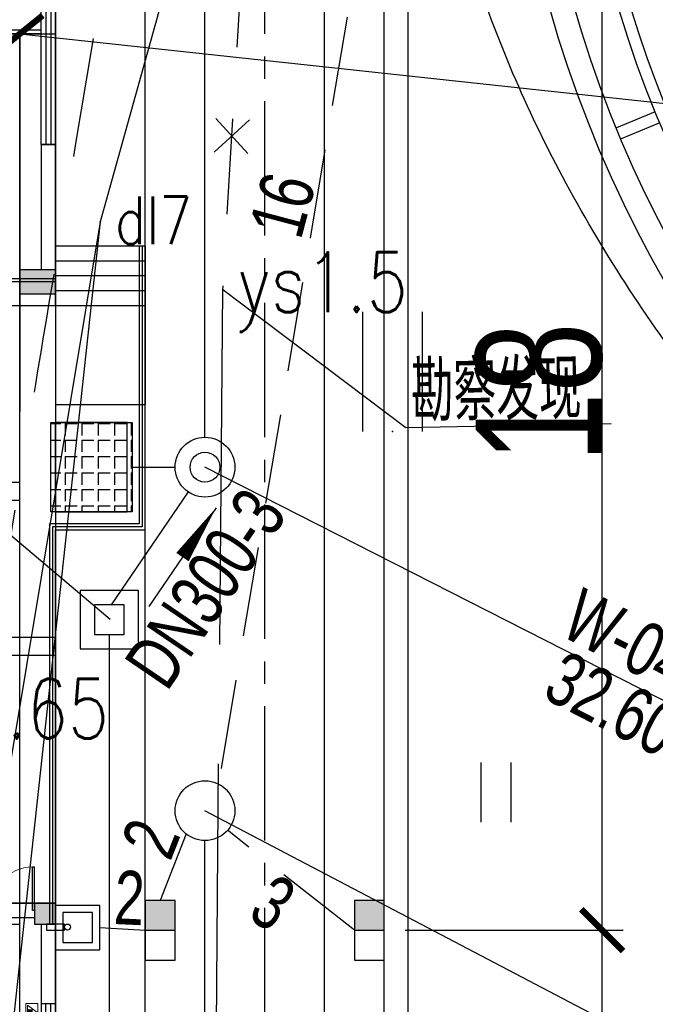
# Model space of a CAD drawing. Header units: millimetres. Extents: x 1371 to 38096, y 232 to 174236.
# Tile 45 of 84: x 19117 to 19128, y 87043 to 87059. Entities that reach past the tile are written whole.
import ezdxf

# ---------------------------------------------------------------- set-up
doc = ezdxf.new("R2010")
doc.units = ezdxf.units.MM
doc.header["$LTSCALE"] = 10
for name, pattern in [('CENTER2', [1.125, 0.75, -0.125, 0.125, -0.125]), ('CONTINOUS', [0]), ('DASHED', [0.75, 0.5, -0.25]), ('X23', [18, 6, -2, 6, -1.199999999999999, 1.6, -1.199999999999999]), ('X6', [2, 1, -1])]:
    doc.linetypes.add(name, pattern=pattern)
for name, color, linetype in [('0.18', 7, 'Continuous'), ('00辅助-不打印', 241, 'Continuous'), ('0提标-单体内线', 31, 'Continuous'), ('0提标-坐标', 3, 'Continuous'), ('0提标-尺寸标注-平面 定位图', 3, 'Continuous'), ('0提标-管-工艺管', 1, '工艺管'), ('0提标-管-放空管', 3, '放空管'), ('0提标-管-污水插旗', 3, 'Continuous'), ('0提标-管-污水管', 4, '厂区污水管'), ('0提标-管-污水管标注', 2, 'CONTINOUS'), ('0提标-管-给水管', 2, '厂区给水管'), ('0提标-管-雨水插旗', 2, 'Continuous'), ('0提标-管-雨水管', 4, '厂区雨水管'), ('0提标-管-雨水连管', 3, 'DASHED'), ('0提标-道路', 2, 'Continuous'), ('0提标-道路中心线', 5, 'Continuous'), ('0提标-雨水口', 7, 'Continuous'), ('DLSS', 30, 'Continuous'), ('dx', 8, 'Continuous'), ('GCD', 8, 'Continuous'), ('KZD', 1, 'Continuous'), ('LOCKUP', 7, 'Continuous'), ('LVTRY', 21, 'Continuous'), ('ZBTZ', 8, 'Continuous'), ('上部建筑', 7, 'Continuous'), ('电力', 180, 'Continuous'), ('雨水', 180, 'Continuous')]:
    doc.layers.add(name, color=color, linetype=linetype)
doc.layers.add('系统图－设备', color=7, linetype='Continuous', lineweight=13)
doc.styles.add('gx', font='txt', dxfattribs={"width": 0.75})
doc.styles.add('HZ', font='rs.shx', dxfattribs={"width": 0.8, "bigfont": 'hztxt.shx'})
doc.styles.add('SMEDI', font='smsim1.shx', dxfattribs={"width": 0.75, "bigfont": 'smfs.shx'})
doc.styles.add('SMEDI1', font='smsim.shx', dxfattribs={"width": 0.75, "bigfont": 'smfs.shx'})
doc.styles.add('songti', font='txt', dxfattribs={"width": 0.75})
doc.styles.add('宋体', font='smsim1.shx', dxfattribs={"bigfont": 'smfs.shx'})
doc.linetypes.add('厂区污水管', pattern='A,4,-0.4,["WS",songti,S=0.4,R=0,X=-0.2,Y=-0.2],-0.4', length=4.8)
doc.linetypes.add('厂区给水管', pattern='A,4,-0.4,["GS",songti,S=0.4,R=0,X=-0.2,Y=-0.2],-0.4', length=4.8)
doc.linetypes.add('厂区雨水管', pattern='A,4,-0.5,["YS",songti,S=0.4,R=0,X=-0.2,Y=-0.2],-0.7', length=5.2)
doc.linetypes.add('工艺管', pattern='A,4,-0.5,["W",songti,S=0.4,R=0,X=-0.2,Y=-0.2],-0.7', length=5.2)
doc.linetypes.add('放空管', pattern='A,0.8,-0.15,["FK",gx,S=0.1,R=0,X=-0.1,Y=-0.05],-0.1', length=1.05)
doc.dimstyles.new('1-700', dxfattribs={"dimscale": 0.7, "dimtxt": 3, "dimasz": 1, "dimexe": 0.5, "dimexo": 0.5, "dimgap": 0, "dimtad": 1, "dimdsep": 46, "dimtxsty": 'SMEDI', "dimblk1": 'ARCHTICK', "dimblk2": 'ARCHTICK', "dimsah": 1, "dimcen": 0, "dimclrd": 7, "dimclre": 7, "dimclrt": 3, "dimazin": 0, "dimtfac": 1, "dimtix": 1, "dimtmove": 2, "dimatfit": 3, "dimldrblk": 'ARCHTICK', "dimfxl": 0, "dimtolj": 1, "dimtzin": 0, "dimarcsym": 0})

# ---------------------------------------------------------------- blocks, each defined once
blk = doc.blocks.new('*U325')
at = {"layer": 'DLSS', "color": 8, "linetype": 'X6', "ltscale": 0.2, "flags": 128}
blk.add_lwpolyline([(19128.901, 86983.109, -0.0060076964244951), (19126.48173902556, 86983.88815086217, -0.0095959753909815), (19124.983, 86984.423, -0.0037721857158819), (19120.9144065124, 86985.99878390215, -0.0235094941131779), (19120.276, 86986.287, -0.0582437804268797), (19118.92156606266, 86987.18884642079, -0.0321175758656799), (19116.804, 86989.234, -0.0045114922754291), (19116.0439602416, 86990.08404408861, -0.0035329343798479), (19115.091, 86991.185, -0.0163191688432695), (19113.47308722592, 86993.21143858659, -0.0177274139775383), (19112.114, 86995.17399999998, -0.0721618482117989), (19111.05814796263, 86997.49979589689, -0.0436386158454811), (19110.243, 87001.63, -0.0158526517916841), (19109.99826999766, 87004.84674178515, -0.0456436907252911), (19110.051, 87005.968, -0.0043644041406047), (19110.64180693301, 87009.95959866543, -0.0014957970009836), (19112.502, 87021.585, -6.09135781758e-05), (19116.8898542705, 87048.47040330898, -0.0003605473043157), (19117.635, 87053.01199999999, -0.0007622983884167), (19118.14099731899, 87056.05324569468, 0.0001413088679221), (19120.891, 87072.45599999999, 0.0044629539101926), (19121.6660487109, 87077.3551093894, 0.0020080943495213), (19123.24749999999, 87088.2645), (19123.24749999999, 87088.2645), (19123.24749999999, 87088.2645), (19123.24749999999, 87088.2645)], format="xyb", dxfattribs=at)
at = {"layer": 'dx', "linetype": 'Continuous', "flags": 128}
for points in [[(19123.100603, 87054.223579), (19123.100603, 87052.223579)], [(19124.100603, 87054.223579), (19124.100603, 87052.223579)]]:
    blk.add_lwpolyline(points, dxfattribs=at)
at = {"layer": 'dx', "ltscale": 0.3}
blk.add_point((19123.600603, 87052.223579), dxfattribs=at)
at = {"layer": 'ZBTZ', "color": 8, "ltscale": 0.3}
for p, q in [((19125.08769299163, 87045.685), (19125.08769299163, 87046.685)), ((19125.58769299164, 87045.685), (19125.58769299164, 87046.685))]:
    blk.add_line(p, q, dxfattribs=at)
at = {"layer": 'ZBTZ', "color": 8, "linetype": 'Continuous', "ltscale": 0.3, "flags": 128}
blk.add_lwpolyline([(19137.06, 87045.374, -0.0232669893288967), (19134.65726859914, 87046.80165503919, -0.0444030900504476), (19133.509, 87047.714, -0.0181486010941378), (19130.82422604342, 87050.45874837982, -0.0209683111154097), (19128.693, 87053.009, -0.0406901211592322), (19126.44837368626, 87056.48895803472, -0.044023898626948), (19124.945, 87060.01, -0.0675883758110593), (19124.22420280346, 87063.95821344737, -0.0653023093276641), (19124.576, 87068.096, -0.0281221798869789), (19125.33928069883, 87070.83829298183, -0.024405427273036), (19126.545, 87073.888, -0.03835630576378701), (19127.71927053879, 87076.0274466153, -0.0180177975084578), (19130.712, 87080.267, -0.1015404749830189), (19133.91956123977, 87083.06721205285, -0.0689393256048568), (19139.717, 87085.36699999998)], format="xyb", dxfattribs=at)
at = {"layer": '电力', "color": 8, "linetype": 'Continuous', "ltscale": 0.3}
blk.add_point((19118.711, 87055.73199999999, 32.606), dxfattribs=at)
at = {"layer": '雨水', "color": 8, "linetype": 'Continuous', "elevation": 32.727, "flags": 128}
blk.add_lwpolyline([(19120.764, 87054.597), (19123.82890692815, 87052.28714709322), (19127.26383974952, 87052.3542336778)], dxfattribs=at)
at = {"layer": '雨水', "color": 8, "linetype": 'Continuous', "ltscale": 0.3}
blk.add_point((19120.764, 87054.597, 32.727), dxfattribs=at)
at = {"layer": 'GCD', "linetype": 'Continuous', "ltscale": 0.3, "style": 'HZ', "width": 0.8}
blk.add_text('32.65', height=1, dxfattribs=at).set_placement((19115.77471428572, 87047.084))
at = {"layer": '电力', "color": 8, "linetype": 'Continuous', "ltscale": 0.3, "style": 'HZ', "width": 0.8}
blk.add_text('dl7', height=0.8, dxfattribs=at).set_placement((19118.961, 87055.35699999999, 32.606))
at = {"layer": '雨水', "color": 8, "linetype": 'Continuous', "ltscale": 0.3, "style": 'HZ', "width": 0.8}
blk.add_text('ys1.5', height=1, dxfattribs=at).set_placement((19121.014, 87054.222, 32.727))
at = {"layer": '雨水', "color": 8, "linetype": 'Continuous', "ltscale": 0.3, "style": '宋体', "width": 0.75}
blk.add_text('勘察发现', height=1, rotation=1.012733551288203, dxfattribs=at).set_placement((19123.92174295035, 87052.38476081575, -0.0810000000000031))
blk = doc.blocks.new('_ARCHTICK')
at = {"color": 0, "linetype": 'ByBlock', "const_width": 0.15}
blk.add_lwpolyline([(-0.5, -0.5), (0.5, 0.5)], dxfattribs=at)
blk = doc.blocks.new('*D322')
at = {"layer": '0提标-尺寸标注-平面 定位图', "color": 7, "lineweight": -2}
for p, q in [((19123.81592477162, 87061.87551047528), (19127.46237002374, 87061.87551047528)), ((19127.11237002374, 87043.87551047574), (19127.11237002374, 87061.87551047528)), ((19123.81592477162, 87043.87551047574), (19127.46237002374, 87043.87551047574))]:
    blk.add_line(p, q, dxfattribs=at)
at = {"layer": 'Defpoints', "color": 0}
for p in [(19123.46592477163, 87061.87551047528), (19127.11237002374, 87061.87551047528), (19123.46592477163, 87043.87551047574)]:
    blk.add_point(p, dxfattribs=at)
at = {"layer": '0提标-尺寸标注-平面 定位图', "color": 7, "lineweight": -2, "xscale": 0.7, "yscale": 0.7, "zscale": 0.7}
for p, rotation in [((19127.11237002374, 87061.87551047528), 90), ((19127.11237002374, 87043.87551047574), 270)]:
    blk.add_blockref('_ARCHTICK', p, dxfattribs=dict(at, rotation=rotation))
at = {"layer": '0提标-尺寸标注-平面 定位图', "color": 3, "insert": (19126.06237002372, 87052.87551047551), "char_height": 2.1, "attachment_point": 5, "rotation": 90, "style": 'SMEDI'}
blk.add_mtext('\\A1;18', dxfattribs=at)
blk = doc.blocks.new('A$C368A5939')
at = {"layer": '00辅助-不打印'}
blk.add_lwpolyline([(0.001458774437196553, 16150.00000928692), (16550.00145877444, 16150.00000928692), (16550.00145877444, 150.000009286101), (0.001458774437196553, 150.000009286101)], close=True, dxfattribs=at)
at = {"layer": 'LVTRY'}
blk.add_lwpolyline([(446.7731677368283, 16300.00000928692), (346.7731677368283, 16300.00000928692), (346.7731677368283, 16000.00000928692), (446.7731677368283, 16000.00000928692)], close=True, dxfattribs=at)
blk.add_circle((396.7731677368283, 16350.00000928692), 50, dxfattribs=at)
blk = doc.blocks.new('A$C4B842C2A')
at = {"layer": '00辅助-不打印'}
blk.add_lwpolyline([(0.001027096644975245, 16250.00113034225), (52850.00102709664, 16250.00113034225), (52850.00102709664, 250.0018932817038), (0.001027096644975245, 250.0018932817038)], close=True, dxfattribs=at)
blk = doc.blocks.new('*D174')
at = {"layer": '0提标-尺寸标注-平面 定位图', "color": 7, "lineweight": -2}
for p, q in [((19123.81592477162, 87043.87551047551), (19127.46237002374, 87043.87551047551)), ((19127.11237002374, 87026.37551047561), (19127.11237002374, 87043.87551047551)), ((19123.81592477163, 87026.37551047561), (19127.46237002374, 87026.37551047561))]:
    blk.add_line(p, q, dxfattribs=at)
at = {"layer": 'Defpoints', "color": 0}
for p in [(19123.46592477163, 87043.87551047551), (19127.11237002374, 87043.87551047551), (19123.46592477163, 87026.37551047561)]:
    blk.add_point(p, dxfattribs=at)
at = {"layer": '0提标-尺寸标注-平面 定位图', "color": 7, "lineweight": -2, "xscale": 0.7, "yscale": 0.7, "zscale": 0.7}
for p, rotation in [((19127.11237002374, 87043.87551047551), 90), ((19127.11237002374, 87026.37551047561), 270)]:
    blk.add_blockref('_ARCHTICK', p, dxfattribs=dict(at, rotation=rotation))
at = {"layer": '0提标-尺寸标注-平面 定位图', "color": 3, "insert": (19126.06237002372, 87035.12551047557), "char_height": 2.1, "attachment_point": 5, "rotation": 90, "style": 'SMEDI'}
blk.add_mtext('\\A1;17.5', dxfattribs=at)
blk = doc.blocks.new('A$C376B11A7')
at = {"layer": '0提标-雨水口', "linetype": 'Continuous'}
blk.add_hatch(color=256, dxfattribs=at).paths.add_polyline_path([(-0.2499999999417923, 0.5), (-0.2499999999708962, 0), (0.2500000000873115, 4.656612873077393e-10), (0.2500000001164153, 0.5)])
blk.add_line((-0.25, 0), (0.2500000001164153, 4.656612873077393e-10), dxfattribs=at)
blk.add_lwpolyline([(-0.25, -0.4999999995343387), (0.2500000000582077, -0.4999999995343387), (0.2500000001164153, 0.5), (-0.2499999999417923, 0.5)], close=True, dxfattribs=at)
blk = doc.blocks.new('zhuzikuai')
at = {"layer": '上部建筑'}
blk.add_hatch(color=256, dxfattribs=at).paths.add_polyline_path([(1255104.092984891, 196020.7510666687), (1255454.092984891, 196020.7510666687), (1255454.092984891, 196370.7510666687), (1255104.092984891, 196370.7510666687)])
blk.add_lwpolyline([(1255104.092984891, 196020.7510666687), (1255454.092984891, 196020.7510666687), (1255454.092984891, 196370.7510666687), (1255104.092984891, 196370.7510666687)], close=True, dxfattribs=at)
blk = doc.blocks.new('A$C2FD411B5')
at = {"layer": '0提标-单体内线'}
h = blk.add_hatch(dxfattribs=at)
h.set_pattern_fill('ANGLE', color=256)
h.set_pattern_definition([(2.197154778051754e-15, (-1294.15409298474, -180.2707510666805), (0, 0.275), [0.2, -0.075]), (90, (-1294.15409298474, -180.2707510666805), (-0.275, 1.683889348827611e-17), [0.2, -0.075])])
h.paths.add_polyline_path([(-47.10000000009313, 17.27999999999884), (-45.60000000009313, 17.27999999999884), (-45.60000000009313, 15.9199999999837), (-47.10000000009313, 15.9199999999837)])
for p, q in [((-50.04999999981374, 17.5), (-47.39999999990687, 17.5)), ((-50.04999999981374, 17.5), (-50.04999999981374, 16)), ((-49.79999999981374, 17.5), (-49.79999999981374, 16)), ((-49.54999999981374, 17.5), (-49.54999999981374, 16)), ((-49.54999999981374, 17.5), (-49.54999999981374, 16)), ((-49.29999999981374, 17.5), (-49.29999999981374, 16)), ((-49.04999999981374, 17.5), (-49.04999999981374, 16)), ((-49.04999999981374, 17.5), (-49.04999999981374, 16)), ((-45.29999999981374, 17.5), (-47.39999999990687, 17.5)), ((-47.39999999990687, 16), (-47.39999999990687, 17.5)), ((-45.29999999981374, 16), (-45.29999999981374, 17.5)), ((-50.04999999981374, 17.44999999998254), (-45.35000000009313, 17.44999999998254)), ((-50.04999999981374, 17.39999999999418), (-45.39999999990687, 17.39999999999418)), ((-45.39999999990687, 17.39999999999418), (-45.39999999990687, 15.89999999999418)), ((-45.35000000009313, 17.44999999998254), (-45.35000000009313, 15.94999999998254)), ((-45.60000000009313, 17.19999999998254), (-47.10000000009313, 17.19999999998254)), ((-47.10000000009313, 17.19999999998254), (-47.10000000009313, 16)), ((-45.60000000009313, 16), (-45.60000000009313, 17.19999999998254)), ((-49.04999999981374, 16), (-54.10000000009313, 16)), ((-53.60000000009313, 0), (-53.60000000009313, 16)), ((-49.45000000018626, 16), (-49.45000000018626, 10.69999999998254)), ((-49.04999999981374, 16), (-49.04999999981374, 10.69999999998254)), ((-49.04999999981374, 16), (-47.39999999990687, 16)), ((-45.60000000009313, 16), (-47.10000000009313, 16)), ((-1.600000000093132, 16), (-45.29999999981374, 16)), ((-43.5, 16), (-43.5, 10.69999999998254)), ((-43.20000000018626, 16), (-43.20000000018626, 10.69999999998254)), ((-45.39999999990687, 15.89999999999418), (-38.70000000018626, 15.89999999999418)), ((-45.35000000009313, 15.94999999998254), (-38.70000000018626, 15.94999999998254)), ((-20.79999999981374, 15.39999999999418), (-53.60000000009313, 15.39999999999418)), ((-46.10000000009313, 5.649999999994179), (-46.10000000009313, 15.39999999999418)), ((-45.79999999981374, 5.649999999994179), (-45.79999999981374, 15.39999999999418)), ((-39.04999999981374, 10.69999999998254), (-39.04999999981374, 15.39999999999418)), ((-38.70000000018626, 14.09999999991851), (-38.70000000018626, 15.39999999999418))]:
    blk.add_line(p, q, dxfattribs=at)
blk.add_lwpolyline([(-47.10000000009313, 17.27999999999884), (-45.60000000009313, 17.27999999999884), (-45.60000000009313, 15.9199999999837), (-47.10000000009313, 15.9199999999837)], close=True, dxfattribs=at)
blk.add_lwpolyline([(-49.04999999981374, 15.94999999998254), (-49.04999999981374, 15.89999999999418)], dxfattribs=at)
at = {"layer": 'KZD'}
blk.add_lwpolyline([(-54.10000000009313, 16), (0, 16), (0, 0), (-54.10000000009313, 0)], close=True, dxfattribs=at)
at = {"layer": '0提标-单体内线', "xscale": 0.001, "yscale": 0.001, "zscale": 0.001}
blk.add_blockref('zhuzikuai', (-1294.15409298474, -180.3707510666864), dxfattribs=at)
blk = doc.blocks.new('$TCHSYS$WIN2D')
for p, q in [((-0.5, 0.5), (0.5, 0.5)), ((-0.5, 0.5), (-0.4999999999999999, -0.5)), ((0.5, 0.5), (0.4999999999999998, -0.5)), ((0.5, 0.1666666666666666), (-0.5, 0.1666666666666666)), ((0.5, -0.1666666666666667), (-0.5, -0.1666666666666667)), ((-0.4999999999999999, -0.5), (0.5, -0.5))]:
    blk.add_line(p, q)
blk = doc.blocks.new('A$C586E4C5F')
at = {"layer": '0提标-单体内线'}
blk.add_hatch(color=256, dxfattribs=at).paths.add_polyline_path([(1.800000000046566, 17.89999923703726), (2.199999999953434, 17.89999923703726), (2.199999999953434, 18.49999923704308), (1.800000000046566, 18.49999923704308)])
for p, q in [((-2.649999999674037, 18.49999923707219), (4.168666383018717, 18.49999923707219)), ((1.800000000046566, 18.49999923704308), (-0.3000000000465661, 18.49999923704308)), ((-0.3000000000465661, 18.49999923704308), (-0.3000000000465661, 18.2599992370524)), ((2.199999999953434, 18.49999923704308), (1.800000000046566, 18.49999923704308)), ((1.800000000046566, 18.49999923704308), (1.800000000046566, 17.89999923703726)), ((2.199999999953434, 18.49999923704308), (4.168666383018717, 18.49999923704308)), ((2.199999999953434, 17.89999923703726), (2.199999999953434, 18.49999923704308)), ((-2.21999999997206, 17.6799992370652), (-2.21999999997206, 18.2599992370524)), ((-2.150000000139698, 18.2599992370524), (-2.150000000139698, 2.739999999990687)), ((-0.3000000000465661, 18.2599992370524), (1.800000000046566, 18.2599992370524)), ((-2.150000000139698, 17.89999923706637), (-2.150000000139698, 17.74999923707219)), ((-2.150000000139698, 17.89999923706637), (4.168666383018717, 17.89999923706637))]:
    blk.add_line(p, q, dxfattribs=at)
at = {"layer": '0提标-单体内线', "xscale": 2.4, "yscale": 0.24, "zscale": -2.4, "rotation": 180}
blk.add_blockref('$TCHSYS$WIN2D', (-1.500000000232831, 18.37999923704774), dxfattribs=at)
blk = doc.blocks.new('$DorLib2D$00000002')
for p, q in [((-0.5, -5.684341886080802e-17), (-0.5000000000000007, 0.4875)), ((-0.4750000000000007, 0.4875), (-0.5000000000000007, 0.4875)), ((-0.475, -2.842170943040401e-17), (-0.4750000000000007, 0.4875)), ((0.475, -2.842170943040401e-17), (0.4750000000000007, 0.4875)), ((0.4750000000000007, 0.4875), (0.5000000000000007, 0.4875)), ((0.5, -5.684341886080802e-17), (0.5000000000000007, 0.4875)), ((-0.5, -5.684341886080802e-17), (-0.475, -2.842170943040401e-17)), ((0.5, -5.684341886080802e-17), (0.475, -2.842170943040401e-17))]:
    blk.add_line(p, q)
at = {"lineweight": 13}
for centre, start, end in [((-0.4875, -4.263256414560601e-17), 0, 88.53071641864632), ((0.4875, -4.263256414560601e-17), 91.4692835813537, 180)]:
    blk.add_arc(centre, 0.4875, start, end, dxfattribs=at)
blk = doc.blocks.new('ganfen')
at = {"layer": '0.18'}
h = blk.add_hatch(dxfattribs=at)
h.set_pattern_fill('ANSI31', color=256, scale=5, style=0)
h.set_pattern_definition([(45, (-478340.688748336, -37289.66376952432), (-11.22532015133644, 11.22532015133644), [])])
h.paths.add_polyline_path([(108.270974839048, 108.4065564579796), (108.270974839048, 38.13194530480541), (187.3182574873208, 38.13194530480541), (187.3182574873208, 108.4065564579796)])
h = blk.add_hatch(dxfattribs=at)
h.set_pattern_fill('ANSI31', color=256, scale=5, style=0)
h.set_pattern_definition([(135, (478876.2779806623, -37289.66376952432), (11.22532015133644, 11.22532015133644), [])])
h.paths.add_polyline_path([(348.2709748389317, 108.4065564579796), (348.2709748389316, 38.13194530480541), (427.3182574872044, 38.13194530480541), (427.3182574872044, 108.4065564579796)])
at = {"layer": '系统图－设备'}
for p, q in [((27.79461616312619, 25.42473062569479), (147.7946161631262, 185.4247306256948)), ((147.7946161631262, 185.4247306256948), (267.7946161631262, 25.42473062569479)), ((267.7946161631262, 25.42473062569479), (387.7946161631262, 185.4247306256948)), ((387.7946161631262, 185.4247306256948), (507.7946161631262, 25.42473062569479)), ((27.79461616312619, 25.42473062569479), (507.7946161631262, 25.42473062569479))]:
    blk.add_line(p, q, dxfattribs=at)
for points in [[(0, 201.4247306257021), (535.5892323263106, 201.4247306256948), (535.5892323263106, -7.275957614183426e-12), (0, 0)], [(108.270974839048, 108.4065564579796), (187.3182574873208, 108.4065564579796), (187.3182574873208, 38.13194530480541), (108.270974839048, 38.13194530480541)], [(427.3182574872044, 108.4065564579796), (348.2709748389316, 108.4065564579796), (348.2709748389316, 38.13194530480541), (427.3182574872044, 38.13194530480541)]]:
    blk.add_lwpolyline(points, close=True, dxfattribs=at)
blk = doc.blocks.new('A$C60B57915')
at = {"layer": '0提标-单体内线'}
blk.add_hatch(color=256, dxfattribs=at).paths.add_polyline_path([(-13.67500000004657, 17.65000000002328), (-13.32499999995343, 17.65000000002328), (-13.32499999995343, 18), (-13.67500000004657, 18)])
for p, q in [((-13.32499999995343, 18), (-13.67500000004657, 18)), ((-13.67500000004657, 18), (-13.67500000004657, 17.65000000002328)), ((-13.32499999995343, 17.65000000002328), (-13.32499999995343, 18)), ((-12.00000000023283, 18), (-13.32499999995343, 18)), ((-12.00000000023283, 17.76000000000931), (-12.00000000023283, 18)), ((-13.67500000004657, 17.65000000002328), (-13.32499999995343, 17.65000000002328)), ((-13.67500000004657, 17.65000000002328), (-13.67500000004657, 16.15000000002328)), ((-13.43499999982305, 17.65000000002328), (-13.43499999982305, 16.15000000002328)), ((-13.32499999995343, 17.76000000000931), (-12.00000000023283, 17.76000000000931))]:
    blk.add_line(p, q, dxfattribs=at)
at = {"layer": 'KZD'}
blk.add_lwpolyline([(-13.67500000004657, 18), (2.875000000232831, 18), (2.875000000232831, 2), (-13.67500000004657, 2)], close=True, dxfattribs=at)
at = {"layer": '0提标-单体内线'}
for name, p, xscale, yscale, zscale, rotation in [('$TCHSYS$WIN2D', (-10.80000000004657, 17.88000000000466), -2.4, 0.24, 2.4, 180), ('$DorLib2D$00000002', (-13.55499999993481, 16.90000000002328), -1.5, 1.5, 1.5, 90)]:
    blk.add_blockref(name, p, dxfattribs=dict(at, xscale=xscale, yscale=yscale, zscale=zscale, rotation=rotation))
at = {"layer": '0提标-单体内线', "xscale": -0.001, "yscale": 0.001, "zscale": 0.001}
blk.add_blockref('ganfen', (-11.46359895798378, 17.50267588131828), dxfattribs=at)
blk = doc.blocks.new('一期二沉池')
at = {"color": 8}
for p, q in [((19231.99702080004, 86782.05443061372), (19231.35029674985, 86781.78654874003)), ((19232.07355748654, 86781.86965470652), (19231.42683343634, 86781.60177283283))]:
    blk.add_line(p, q, dxfattribs=at)
for major_axis, ratio, start_param, end_param in [((0.001414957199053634, 20.40000002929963), 0.9999999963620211, -1.570726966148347, 4.712458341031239), ((0.7271684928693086, 19.28629639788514), 0.9999999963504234, -0.7114347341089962, 5.499195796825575), ((-1.216756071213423, 19.06120425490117), 0.9999999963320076, -0.8229648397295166, 5.407858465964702), ((0.0004856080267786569, 20.00000007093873), 0.9999999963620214, -1.570772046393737, 4.71241326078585), ((0.002568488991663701, 18.29999989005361), 0.9999999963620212, -1.570655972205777, 4.712529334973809), ((-0.0008710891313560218, 18.10000004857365), 0.9999999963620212, 4.712340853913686, 10.99552616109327)]:
    blk.add_ellipse((19249.86592477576, 86789.34773379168), major_axis=major_axis, ratio=ratio, start_param=start_param, end_param=end_param, dxfattribs=at)
blk = doc.blocks.new('*U324')
at = {"layer": '0提标-管-工艺管', "ltscale": 0.4}
blk.add_line((19122.4659247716, 87003.09858271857), (19122.4659247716, 87100.67551047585), dxfattribs=at)
at = {"layer": '0提标-管-放空管', "ltscale": 0.3}
blk.add_line((19119.24592477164, 87051.62551047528), (19119.9659247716, 87051.62551047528), dxfattribs=at)
at = {"layer": '0提标-管-污水插旗', "color": 7, "ltscale": 0.5}
for p, q in [((19118.87787692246, 87049.076665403), (19114.01292541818, 87053.18332596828, 32.574)), ((19129.14830008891, 87047.2049475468), (19120.4659247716, 87051.62551047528))]:
    blk.add_line(p, q, dxfattribs=at)
at = {"layer": '0提标-管-污水管', "ltscale": 0.4}
for p, q in [((19120.4659247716, 87052.12551047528), (19120.4659247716, 87067.17551047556)), ((19120.18452928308, 87051.21221085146), (19118.89822420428, 87049.32295026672)), ((19118.86592477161, 87036.45062311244), (19118.86592477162, 87048.82295026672))]:
    blk.add_line(p, q, dxfattribs=at)
at = {"layer": '0提标-管-污水管', "color": 7, "ltscale": 0.4}
for points in [[(19118.37592477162, 87048.58295026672), (19119.35592477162, 87048.58295026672), (19119.35592477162, 87049.56295026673), (19118.37592477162, 87049.56295026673)], [(19118.61592477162, 87048.82295026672), (19119.11592477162, 87048.82295026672), (19119.11592477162, 87049.32295026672), (19118.61592477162, 87049.32295026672)]]:
    blk.add_lwpolyline(points, close=True, dxfattribs=at)
at = {"layer": '0提标-管-污水管', "linetype": 'CONTINOUS', "ltscale": 0.4}
for radius in [0.5, 0.25]:
    blk.add_circle((19120.4659247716, 87051.62551047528), radius, dxfattribs=at)
at = {"layer": '0提标-管-污水管标注', "ltscale": 0.4}
blk.add_line((19120.65159722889, 87050.94717866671), (19119.52601527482, 87049.29398017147), dxfattribs=at)
blk.add_lwpolyline([(19120.65159722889, 87050.94717866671, 0, 0.25, 0), (19120.08880625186, 87050.1205794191, 0, 0, 0)], format="xyseb", dxfattribs=at)
at = {"layer": '0提标-管-给水管', "ltscale": 0.4}
blk.add_line((19123.86592477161, 87002.51026576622), (19123.8659247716, 87083.84480697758), dxfattribs=at)
at = {"layer": '0提标-管-雨水插旗', "color": 7, "ltscale": 0.5}
blk.add_line((19131.77395748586, 87039.93977237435), (19120.4659247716, 87045.87551047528), dxfattribs=at)
at = {"layer": '0提标-管-雨水管', "color": 3, "ltscale": 0.4}
for p, q in [((19120.62035132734, 87056.89688879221, 33.896), (19121.2101649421, 87057.43736996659, 33.896)), ((19121.1854987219, 87056.87222257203, 33.896), (19120.64501754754, 87057.46203618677, 33.896))]:
    blk.add_line(p, q, dxfattribs=at)
at = {"layer": '0提标-管-雨水管', "ltscale": 0.4}
blk.add_line((19120.4659247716, 87024.87551047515), (19120.4659247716, 87045.37551047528), dxfattribs=at)
at = {"layer": '0提标-管-雨水管', "color": 3, "linetype": 'Continuous', "ltscale": 0.4}
blk.add_circle((19120.4659247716, 87045.87551047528), 0.5, dxfattribs=at)
at = {"layer": '0提标-管-雨水连管', "color": 2, "ltscale": 0.3}
for p, q in [((19123.21592477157, 87061.37551047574), (19120.69183277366, 87046.32156604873)), ((19122.96592477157, 87043.87551047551), (19120.84353678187, 87045.54777709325)), ((19120.14960662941, 87045.48828595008), (19119.7159247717, 87044.37551047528))]:
    blk.add_line(p, q, dxfattribs=at)
at = {"layer": '0提标-管-雨水连管', "ltscale": 0.3}
blk.add_line((19118.70592477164, 87043.91996612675), (19119.46592477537, 87043.87551047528), dxfattribs=at)
at = {"layer": '0提标-管-雨水连管', "color": 7, "linetype": 'CONTINOUS', "ltscale": 0.3}
for points in [[(19117.96592477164, 87043.54996612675), (19118.70592477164, 87043.54996612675), (19118.70592477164, 87044.28996612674), (19117.96592477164, 87044.28996612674)], [(19118.08592477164, 87043.66996612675), (19118.58592477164, 87043.66996612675), (19118.58592477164, 87044.16996612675), (19118.08592477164, 87044.16996612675)]]:
    blk.add_lwpolyline(points, close=True, dxfattribs=at)
at = {"layer": '0提标-道路', "ltscale": 0.3}
for p, q in [((19119.46592477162, 86999.37551047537), (19119.46592477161, 87107.62551047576)), ((19123.4659247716, 86989.29800780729), (19123.4659247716, 87084.56846991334))]:
    blk.add_line(p, q, dxfattribs=at)
at = {"layer": '0提标-道路中心线', "linetype": 'CENTER2', "ltscale": 0.3}
blk.add_line((19121.4659247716, 86991.3755104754), (19121.4659247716, 87115.62551047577), dxfattribs=at)
at = {"layer": '电力', "linetype": 'Continuous', "flags": 128}
for points, elevation in [([(19129.96015396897, 87131.70486159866), (19133.684, 87128.395), (19130.621, 87091.502), (19127.219, 87086.241), (19118.711, 87055.73199999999), (19116.058, 87031.38), (19117.134, 87022.8), (19118.105, 87011.50300000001), (19134.131, 86994.68899999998), (19146.387, 86991.338), (19170.447, 86993.246)], 32.682), ([(19118.711, 87055.73199999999), (19114.509, 87030.43), (19110.726, 87005.99), (19113.122, 86994.452), (19103.79054470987, 86987.93370580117), (19103.816, 86983.07899999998)], 32.606)]:
    blk.add_lwpolyline(points, dxfattribs=dict(at, elevation=elevation))
at = {"layer": '雨水', "linetype": 'X23', "ltscale": 0.1, "elevation": 33.896, "flags": 128}
blk.add_lwpolyline([(19126.861, 86993.581), (19121.434, 86993.654), (19117.481, 86998.631), (19120.485, 87022.604), (19120.764, 87054.597), (19123.167, 87095.42800000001)], dxfattribs=at)
at = {"ltscale": 0.3, "rotation": 270}
for name, p in [('A$C586E4C5F', (19099.46592553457, 87056.7255104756)), ('A$C2FD411B5', (19101.96592477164, 87005.27551047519)), ('A$C60B57915', (19099.96592477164, 87030.65051047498))]:
    blk.add_blockref(name, p, dxfattribs=at)
at = {"ltscale": 0.3}
blk.add_blockref('一期二沉池', (-104, 275.519000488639), dxfattribs=at)
at = {"layer": '00辅助-不打印', "ltscale": 0.3, "xscale": 0.001, "yscale": 0.001, "zscale": 0.001, "rotation": 270}
for name, p in [('A$C4B842C2A', (19101.71592364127, 87107.62551150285)), ('A$C368A5939', (19101.81592476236, 87044.3255119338))]:
    blk.add_blockref(name, p, dxfattribs=at)
at = {"layer": '0提标-雨水口', "linetype": 'Continuous', "ltscale": 0.3}
for p in [(19119.71592477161, 87043.87551047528), (19123.21592477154, 87043.87551047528)]:
    blk.add_blockref('A$C376B11A7', p, dxfattribs=at)
at = {"layer": '0提标-管-污水插旗', "ltscale": 10, "style": 'SMEDI1', "width": 0.75}
for s, p in [('W-04#', (19126.37644622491, 87048.82491975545)), ('32.60', (19126.08361773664, 87047.78172226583, -33.035))]:
    blk.add_text(s, height=0.9, rotation=332.7835234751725, dxfattribs=at).set_placement(p)
at = {"layer": '0提标-管-污水管标注', "ltscale": 0.4, "style": 'SMEDI', "width": 0.75}
blk.add_text('DN300-3', height=0.9, rotation=55.75096699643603, dxfattribs=at).set_placement((19119.82791440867, 87047.85259405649))
at = {"layer": '0提标-管-雨水连管', "color": 3, "ltscale": 0.3, "style": 'SMEDI', "width": 0.75}
for s, height, rotation, p in [('16', 0.9, 75.1251736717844, (19122.06746343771, 87055.41125750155, -33.896)), ('2', 0.9, 68.45145421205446, (19119.88270445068, 87045.01138769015)), ('2', 0.8999999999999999, 357.3212730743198, (19118.93089228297, 87043.9807763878)), ('3', 0.8999999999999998, 327.8344603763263, (19121.15483117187, 87044.08958834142))]:
    blk.add_text(s, height=height, rotation=rotation, dxfattribs=at).set_placement(p)
at = {"layer": '0提标-尺寸标注-平面 定位图'}
for base, p1, p2, picture, middle in [((19127.11237002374, 87061.87551047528), (19123.46592477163, 87043.87551047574), (19123.46592477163, 87061.87551047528), '*D322', (19126.06237002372, 87052.87551047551)), ((19127.11237002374, 87043.87551047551), (19123.46592477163, 87026.37551047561), (19123.46592477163, 87043.87551047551), '*D174', (19126.06237002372, 87035.12551047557))]:
    dim = blk.add_linear_dim(base=base, p1=p1, p2=p2, angle=90, dimstyle='1-700', dxfattribs=at)
    dim.commit()
    dim.dimension.update_dxf_attribs({"geometry": picture, "text_midpoint": middle})
at = {"layer": '0提标-坐标'}
blk.add_leader([(19117.36592477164, 87058.87551047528), (19131.29546009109, 87057.37696496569)], dimstyle='1-700', dxfattribs=at)
blk = doc.blocks.new('*U327')
at = {"layer": 'LOCKUP', "ltscale": 0.3}
for name in ['*U324', '*U325']:
    blk.add_blockref(name, (0, 0), dxfattribs=at)

msp = doc.modelspace()

# ---------------------------------------------------------------- block references
at = {"layer": 'LOCKUP', "ltscale": 0.3}
msp.add_blockref('*U327', (0, 0), dxfattribs=at)

doc.saveas('drawing.dxf')
